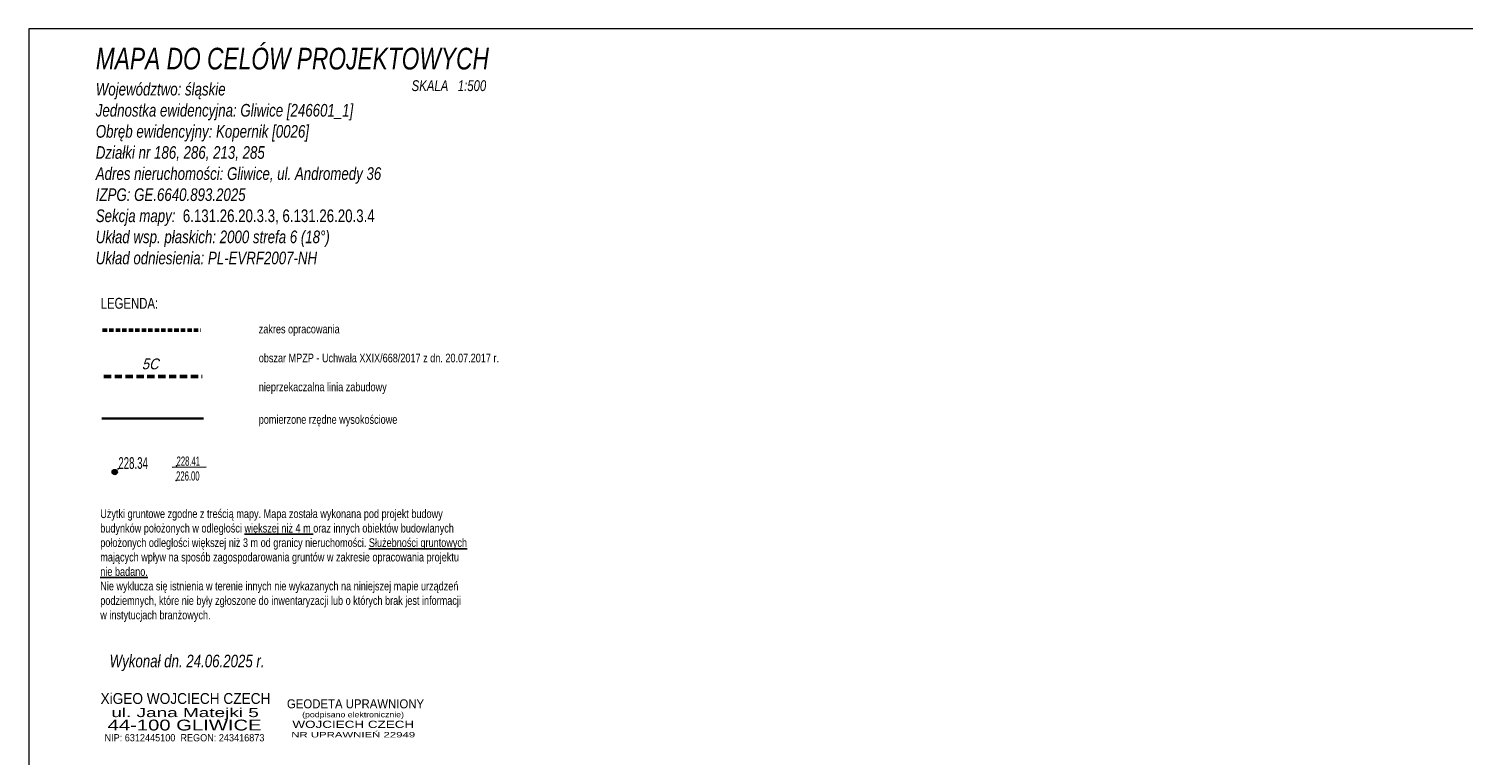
# Model space of a CAD drawing. Header units: metres. Extents: x 6546460 to 6547055, y 5576048 to 5576258.
# Tile 7 of 18: x 6546460 to 6546658, y 5576158 to 5576258. Entities that reach past the tile are written whole.
import ezdxf
from ezdxf.enums import TextEntityAlignment as Align

# ---------------------------------------------------------------- set-up
doc = ezdxf.new("R2010")
doc.units = ezdxf.units.M
doc.header["$MEASUREMENT"] = 0
doc.linetypes.add('2', pattern=[0.9, 0.6, -0.3])
doc.linetypes.add('BKO', pattern=[1.5, 1, -0.5])
doc.layers.get('0').update_dxf_attribs({"linetype": 'CONTINUOUS', "lineweight": 5})
doc.layers.add('000 Inne (niezydentyfikowane)', color=7, linetype='CONTINUOUS')
for name, color, linetype, lineweight in [('GES_PrzewodElektroenergetyczny', 1, 'CONTINUOUS', 18), ('mpzp', 4, 'BKO', 50), ('PWYMIAR', 7, 'CONTINUOUS', 15), ('wysok', 244, 'CONTINUOUS', 18)]:
    doc.layers.add(name, color=color, linetype=linetype, lineweight=lineweight)
doc.layers.add('LINIE_ZABUDOWY', color=9, linetype='CONTINUOUS', lineweight=18, true_color=0x808080)
doc.styles.add('PDF Arial', font='arial.ttf')
doc.styles.get("Standard").update_dxf_attribs({"font": 'Working1250', "width": 0.75})

# ---------------------------------------------------------------- blocks, each defined once
blk = doc.blocks.new('pikieta')
at = {"color": 0}
blk.add_point((0, 0), dxfattribs=at)
blk = doc.blocks.new('OTRS')
at = {"linetype": 'Continuous', "lineweight": 13}
blk.add_hatch(color=0, dxfattribs=at).paths.add_polyline_path([(0, -0.091, 1), (0, 0.091, 1)])
at = {"color": 0, "linetype": 'Continuous', "lineweight": 13}
blk.add_circle((0, 0), 0.0906, dxfattribs=at)

msp = doc.modelspace()

# ---------------------------------------------------------------- linework, layer by layer
at = {"linetype": 'Continuous', "lineweight": 18}
for p, q in [((6546460.21, 5576258.2), (6546460.21, 5576047.95)), ((6547054.71, 5576258.2), (6546460.21, 5576258.2))]:
    msp.add_line(p, q, dxfattribs=at)
at = {"layer": 'GES_PrzewodElektroenergetyczny', "color": 40, "linetype": '2', "lineweight": 50}
msp.add_line((6546470.43, 5576216.5), (6546483.99, 5576216.51), dxfattribs=at)
at = {"layer": 'GES_PrzewodElektroenergetyczny', "color": 7, "linetype": '2', "lineweight": 25}
msp.add_line((6546470.43, 5576216.5), (6546483.99, 5576216.51), dxfattribs=at)
at = {"layer": 'LINIE_ZABUDOWY', "linetype": 'Continuous', "lineweight": 35}
msp.add_line((6546470.33, 5576204.3), (6546484.35, 5576204.31), dxfattribs=at)
at = {"layer": 'mpzp', "color": 4, "linetype": 'BKO', "lineweight": 50}
msp.add_line((6546470.6, 5576210.1), (6546484.16, 5576210.11), dxfattribs=at)
at = {"layer": 'wysok', "linetype": 'Continuous', "lineweight": 18}
msp.add_line((6546484.74, 5576197.59), (6546480.05, 5576197.53), dxfattribs=at)

# ---------------------------------------------------------------- block references
at = {"layer": 'wysok', "color": 244, "linetype": 'Continuous'}
ref = msp.add_blockref('pikieta', (6546472.59, 5576197.34, 613.88), dxfattribs=dict(at, xscale=4.032679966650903, yscale=4.032679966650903, zscale=4.032679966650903))
ref.add_attrib('H', '228.34', (6546472.59, 5576197.34, 613.88), dxfattribs={"layer": '0', "height": 1.613, "width": 0.62})
ref = msp.add_blockref('pikieta', (6546480.64, 5576197.77, 485.86), dxfattribs=dict(at, xscale=3.190732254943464, yscale=3.190732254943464, zscale=3.190732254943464))
ref.add_attrib('H', '228.41', (6546480.64, 5576197.77, 485.86), dxfattribs={"layer": '0', "height": 1.276, "width": 0.62})
at = {"layer": 'wysok', "linetype": 'Continuous', "xscale": 4.032679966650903, "yscale": 4.032679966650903, "zscale": 4.032679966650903}
msp.add_blockref('OTRS', (6546472.1, 5576196.9, 613.88), dxfattribs=at)
at = {"layer": 'wysok', "color": 244, "linetype": 'Continuous'}
ref = msp.add_blockref('pikieta', (6546480.58, 5576195.72, 485.86), dxfattribs=dict(at, xscale=3.190732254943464, yscale=3.190732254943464, zscale=3.190732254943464))
ref.add_attrib('H', '226.00', (6546480.58, 5576195.72, 485.86), dxfattribs={"layer": '0', "height": 1.276, "width": 0.62})

# ---------------------------------------------------------------- texts
at = {"color": 0, "linetype": 'Continuous', "insert": (6546469.48, 5576255.56), "char_height": 3, "width": 72.1413, "attachment_point": 1}
msp.add_mtext('{\\fArial|b0|i1|c238|p34;MAPA DO CELÓW PROJEKTOWYCH}', dxfattribs=at)
at = {"linetype": 'Continuous', "attachment_point": 1}
for s, width, gutter_width, heights, insert, char_height in [('{\\A1;\\fArial|b0|i1|c0|p34;\\C0;Województwo: śląskie^I^I^I^I}\\P{\\A1;\\fArial|b0|i1|c0|p34;\\H1.00000x;\\C0;Jednostka ewidencyjna: }{\\A1;\\fArial|b0|i1|c238|p34;\\H1.00000x;\\C0;Gliwice [246601_1]}{\\A1;\\fArial|b0|i1|c0|p34;\\H1.00000x;\\C0;  }\\P{\\A1;\\fArial|b0|i1|c0|p34;\\H1.00000x;\\C0;Obr}{\\A1;\\fArial|b0|i1|c238|p34;\\H1.00000x;\\C0;ę}{\\A1;\\fArial|b0|i1|c0|p34;\\H1.00000x;\\C0;b ewidencyjny: Kopernik [0026]   }\\P{\\A1;\\fArial|b0|i1|c0|p34;\\H1.00000x;\\C0;Działk}{\\A1;\\fArial|b0|i1|c238|p34;\\H1.00000x;\\C0;i nr 186, 286, 213, 285}\\P{\\A1;\\fArial|b0|i1|c238|p34;\\H1.00000x;\\C0;Adres}{\\A1;\\fArial|b0|i1|c0|p34;\\H1.00000x;\\C0; nieruchomo}{\\A1;\\fArial|b0|i1|c238|p34;\\H1.00000x;\\C0;ś}{\\A1;\\fArial|b0|i1|c0|p34;\\H1.00000x;\\C0;ci: Gliwice}{\\A1;\\fArial|b0|i1|c238|p34;\\H1.00000x;\\C0;, ul. Andromedy 36}\\P{\\A1;\\fArial|b0|i1|c0|p34;\\H1.00000x;\\C0;IZPG: }{\\A1;\\fArial|b0|i1|c0|p34;\\H1.00000x;\\C1;GE.6640.893.2025}\\P{\\A1;\\fArial|b0|i1|c0|p34;\\H1.00000x;\\C0;Sekcja mapy}{\\A1;\\fArial|b0|i1|c238|p34;\\H1.00000x;\\C0;:  }{\\A1;\\fArial|b0|i0|c238|p34;6.131.26.20.3.3, 6.131.26.20.3.4}\\P{\\A1;\\fArial|b0|i1|c0|p34;\\H1.00000x;\\C0;Układ wsp. płaskich: 2000 strefa 6 (18°)}\\P{\\A1;\\fArial|b0|i1|c0|p34;\\H1.00000x;\\C0;Układ odniesienia: PL-EVRF2007-NH}', 79.2325, 0, [62.07], (6546469.48, 5576250.71), 1.75), ('{\\fArial|b0|i0|c238|p34;\\C0;LEGENDA:}', 23.0058, 19.14, [2.35], (6546470.15, 5576220.98), 1.5)]:
    msp.add_mtext_dynamic_manual_height_columns(s, width=width, gutter_width=gutter_width, heights=heights, dxfattribs=dict(at, insert=insert, char_height=char_height))
for s, insert, char_height, width in [('{\\fArial|b0|i1|c238|p34;\\C0;SKALA   1:500}', (6546513.11, 5576251.07), 1.5, 33.5379), ('{\\fArial|b0|i1|c238|p34;\\C7;Wykonał dn. 24.06.2025 r.}', (6546471.39, 5576171.65), 1.75, 25.2131)]:
    msp.add_mtext(s, dxfattribs=dict(at, insert=insert, char_height=char_height, width=width))
at = {"linetype": 'Continuous'}
note = msp.add_mtext_dynamic_manual_height_columns('{\\fArial|b0|i0|c238|p34;\\H0.8x;\\C0;zakres opracowania \\P\\Pobszar MPZP - \\C7;Uchwała XXIX/668/2017\\C0; z dn. 20.07.2017 r.\\P\\Pnieprzekaczalna linia zabudowy\\P\\H1.25x;\\P\\H0.8x;pomierzone rzędne wysokościowe\\P\\H1.25x;\\P\\P\\P\\P\\P}', width=91.5794, gutter_width=19.14, heights=[33.9, 0], dxfattribs=dict(at, insert=(6546491.99, 5576217.27), char_height=1.5, attachment_point=1))
for column, words in zip(note.columns.linked_columns, ['{\\fArial|b0|i0|c238|p34;\\C0;\\P\\P\\P\\P                               }']):
    column.text = words
at = {"layer": '000 Inne (niezydentyfikowane)', "linetype": 'Continuous', "insert": (6546470.1, 5576191.74), "char_height": 1.2, "attachment_point": 1}
msp.add_mtext_dynamic_manual_height_columns('\\A1;{\\fArial|b0|i0|c238|p34;\\C7;Użytki gruntowe zgodne z treścią mapy. Mapa została wykonana pod projekt budowy budynków położonych w odległości \\Lwiększej niż 4 m\\l oraz innych obiektów budowlanych położonych odległości większej niż 3 m od granicy nieruchomości. \\L\\C0;Służebności gruntowych\\l mających wpływ na sposób zagospodarowania gruntów w zakresie opracowania projektu \\Lnie badano.\\P\\l\\C7;Nie wyklucza się istnienia w terenie innych nie wykazanych na niniejszej mapie urządzeń podziemnych, które nie były zgłoszone do inwentaryzacji lub o których brak jest informacji w instytucjach branżowych.}', width=50.7584, gutter_width=5.79, heights=[21.6], dxfattribs=at)
at = {"layer": 'mpzp', "color": 4, "linetype": 'Continuous', "lineweight": 35, "oblique": 15, "width": 0.9}
msp.add_text('5C', height=1.5, rotation=359.9262, dxfattribs=at).set_placement((6546475.83, 5576212.6), align=Align.TOP_LEFT)
at = {"layer": 'PWYMIAR', "color": 140, "style": 'PDF Arial'}
for s, height, width, p in [('XiGEO WOJCIECH CZECH', 1.5, 0.9, (6546481.87, 5576164.84)), ('GEODETA UPRAWNIONY', 1.25, 0.9, (6546505.36, 5576164.23)), ('ul. Jana Matejki 5', 1.25, 1.5, (6546481.81, 5576163.02)), ('44-100 GLIWICE', 1.5, 1.333, (6546481.75, 5576161.17)), ('NR UPRAWNIEŃ 22949', 0.75, 1.5, (6546505.04, 5576160.21)), ('WOJCIECH CZECH', 1, 1.33, (6546505.05, 5576161.52)), ('NIP: 6312445100  REGON: 243416873', 1, 0.9, (6546481.73, 5576159.67))]:
    msp.add_text(s, height=height, dxfattribs=dict(at, width=width)).set_placement(p, align=Align.CENTER)
at = {"layer": 'PWYMIAR', "color": 253, "style": 'PDF Arial', "width": 1.15}
msp.add_text('(podpisano elektronicznie)', height=0.75, dxfattribs=at).set_placement((6546505.02, 5576162.99), align=Align.CENTER)

doc.saveas('drawing.dxf')
